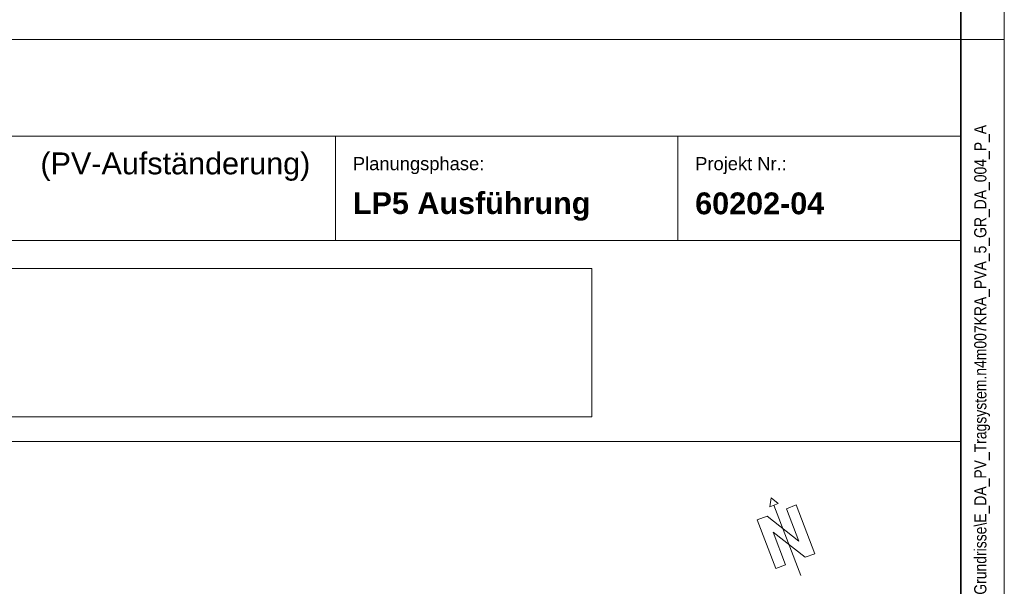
# Model space of a CAD drawing. Extents: x -620 to 300, y 62 to 1112.
# Tile 24 of 45: x 187 to 300, y 296 to 362. Entities that reach past the tile are written whole.
import ezdxf

# ---------------------------------------------------------------- set-up
doc = ezdxf.new("R2010")
doc.units = 0
doc.layers.get('0').update_dxf_attribs({"lineweight": 13})
for name, color, linetype, lineweight in [('iwb_Plankopf Linie', 7, 'Continuous', 13), ('iwb_Plankopf Rahmen', 7, 'Continuous', 35), ('iwb_Plankopf Text', 7, 'Continuous', 18), ('X_Bitmap', 7, 'Continuous', 13)]:
    doc.layers.add(name, color=color, linetype=linetype, lineweight=lineweight)
doc.layers.add('iwb_Plankopf_Nordpfeil_20-82 Grad', color=3, linetype='Continuous', lineweight=18, true_color=0x00ff00)
doc.styles.add('Plankopf', font='arial.ttf')
doc.styles.get("Standard").update_dxf_attribs({"font": 'ARIALN.TTF'})
picture_1 = doc.add_image_def('image1.jfif', size_in_pixel=(600, 81))

# ---------------------------------------------------------------- blocks, each defined once
blk = doc.blocks.new('Blockreferenz-A06DNCB1MF')
at = {"color": 0, "lineweight": -2}
for p, q in [((273.51, 306.64), (273.35, 305.61)), ((273.51, 306.64), (274.32, 305.98)), ((273.35, 305.61), (274.32, 305.98)), ((273.83, 305.8), (276.93, 297.67)), ((276.4, 305.81), (275.28, 305.38)), ((275.28, 305.38), (276.4, 305.81)), ((276.7, 301.64), (275.28, 305.38)), ((278.53, 300.2), (276.4, 305.81)), ((273.03, 304.53), (271.91, 304.1)), ((271.91, 304.1), (274.04, 298.5)), ((273.03, 304.53), (276.7, 301.64)), ((275.17, 298.92), (273.74, 302.66)), ((277.41, 299.78), (273.74, 302.66)), ((278.53, 300.2), (277.41, 299.78)), ((277.41, 299.78), (278.53, 300.2)), ((274.04, 298.5), (275.17, 298.92))]:
    blk.add_line(p, q, dxfattribs=at)

msp = doc.modelspace()

# ---------------------------------------------------------------- linework, layer by layer
at = {"layer": 'iwb_Plankopf Linie', "lineweight": 18, "ltscale": 0.18}
msp.add_line((295.35, 359.43), (115.35, 359.43), dxfattribs=at)
at = {"layer": 'iwb_Plankopf Linie', "ltscale": 0.13}
for p, q in [((295.35, 67.43), (295.35, 359.43)), ((295.35, 348.27), (115.35, 348.27)), ((223.35, 336.27), (223.35, 348.27)), ((262.76, 336.27), (262.76, 348.27)), ((295.35, 336.27), (115.35, 336.27)), ((115.35, 313.11), (295.35, 313.11))]:
    msp.add_line(p, q, dxfattribs=at)
at = {"layer": 'iwb_Plankopf Rahmen', "ltscale": 0.35}
msp.add_line((295.35, 359.43), (295.35, 67.43), dxfattribs=at)
at = {"layer": 'iwb_Plankopf Rahmen', "color": 8, "lineweight": 5, "ltscale": 0.13, "true_color": 0x808080}
msp.add_line((300.35, 359.43), (295.35, 359.43), dxfattribs=at)
at = {"layer": 'iwb_Plankopf Rahmen', "color": 8, "lineweight": 13, "ltscale": 0.13, "true_color": 0x808080}
msp.add_lwpolyline([(300.35, 62.43), (-619.65, 62.43), (-619.65, 1112.43), (300.35, 1112.43), (300.35, 62.43)], close=True, dxfattribs=at)
at = {"layer": 'iwb_Plankopf Rahmen', "ltscale": 0.35}
msp.add_lwpolyline([(-599.65, 67.43), (-599.65, 1107.43), (295.35, 1107.43), (295.35, 67.43), (-599.65, 67.43)], close=True, dxfattribs=at)

# ---------------------------------------------------------------- block references
at = {"layer": 'iwb_Plankopf_Nordpfeil_20-82 Grad', "ltscale": 0.18}
msp.add_blockref('Blockreferenz-A06DNCB1MF', (0, 0), dxfattribs=at)

# ---------------------------------------------------------------- texts
at = {"layer": 'iwb_Plankopf Text', "ltscale": 0.18, "insert": (296.89, 74.51), "char_height": 1.4, "attachment_point": 1, "rotation": 90, "line_spacing_factor": 1.002}
msp.add_mtext('{\\fArial Narrow;\\\\srvnovamd01\\Nova_MD\\TGA\\60202 Pro Potsdam\\04 NB GES Krampnitz\\09 NOVA\\60202-04_AP_NB GES Krampnitz\\TGA\\Elektro\\ELT_Grundrisse\\E_DA_PV_Tragsystem.n4m007KRA_PVA_5_GR_DA_004_P_A}', dxfattribs=at)
at = {"layer": 'iwb_Plankopf Text', "ltscale": 0.18, "insert": (220.45, 344.77), "char_height": 2.5172, "width": 55.3788, "attachment_point": 6, "style": 'Plankopf'}
msp.add_mtext('(PV-Aufständerung)', dxfattribs=at)
at = {"layer": 'iwb_Plankopf Text', "ltscale": 0.18, "style": 'Plankopf'}
for s, insert, char_height, attachment_point, line_spacing_factor in [('Planungsphase:', (225.35, 345.88), 1.5105, 1, 0.970891), ('Projekt Nr.:', (264.76, 345.88), 1.5105, 1, 0.970891), ('\\fArial|b1|i0|c0|p34;LP5 Ausführung', (225.35, 340.19), 2.5172, 4, 0.996218), ('\\fArial|b1|i0|c0|p34;60202-04', (264.76, 340.53), 2.5172, 4, 0.996218)]:
    msp.add_mtext(s, dxfattribs=dict(at, insert=insert, char_height=char_height, attachment_point=attachment_point, line_spacing_factor=line_spacing_factor))

# ---------------------------------------------------------------- pictures from other files: only their frames are drawn
at = {"layer": 'X_Bitmap', "ltscale": 0.13}
image = msp.add_image(picture_1, insert=(126.3, 315.96), size_in_units=(126.55, 17.08), dxfattribs=at)
image.dxf.flags = 7

doc.saveas('drawing.dxf')
